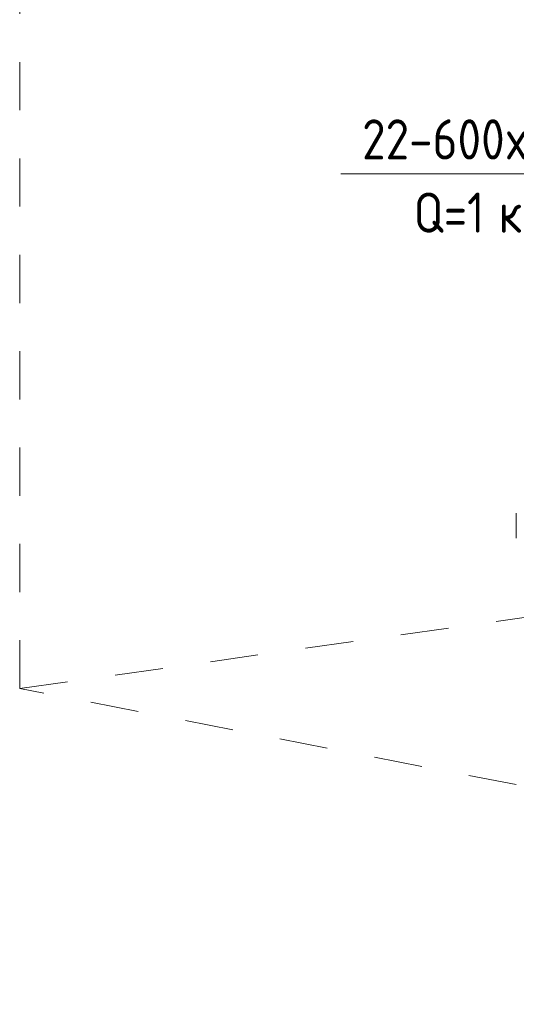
# Model space of a CAD drawing. Header units: millimetres. Extents: x 38570 to 76040, y -5041 to 9267.
# Tile 1 of 169: x 38570 to 40118, y -1733 to 1332. Entities that reach past the tile are written whole.
import ezdxf

# ---------------------------------------------------------------- set-up
doc = ezdxf.new("R2010")
doc.units = ezdxf.units.MM
doc.linetypes.add('ADSK_Скрыто', pattern=[300, 150, -150])
for name, color, linetype, lineweight in [('G-____-____-SYMB', 111, 'ADSK_Скрыто', 20), ('M-EQPM-___-IDEN', 50, 'Continuous', 20), ('P-PIPE-____-OTLN', 3, 'Continuous', 20)]:
    doc.layers.add(name, color=color, linetype=linetype, lineweight=lineweight)
doc.styles.add('GOST Common', font='GOST_Common.ttf', dxfattribs={"width": 0.9, "height": 125})

# ---------------------------------------------------------------- blocks, each defined once
blk = doc.blocks.new('ADSK_M_Оборудование_Отопительный прибор - ADSK_Марка _ ADSK_Тепловая мощность_20-1635446-3D Отопление left')
at = {"layer": 'M-EQPM-___-IDEN'}
blk.add_line((43388.6, 8590.3), (44388.6, 8590.3), dxfattribs=at)

msp = doc.modelspace()

# ---------------------------------------------------------------- linework, layer by layer
at = {"layer": 'G-____-____-SYMB'}
for p, q in [((38570.2, -749.9), (38570.2, 8137.5)), ((38570.2, -749.9), (46618.6, 380)), ((43652.2, -1733.2), (38570.2, -749.9))]:
    msp.add_line(p, q, dxfattribs=at)
at = {"layer": 'P-PIPE-____-OTLN', "color": 5}
msp.add_line((40118, -204.3), (40118, -282.2), dxfattribs=at)

# ---------------------------------------------------------------- block references
at = {"layer": 'M-EQPM-___-IDEN'}
msp.add_blockref('ADSK_M_Оборудование_Отопительный прибор - ADSK_Марка _ ADSK_Тепловая мощность_20-1635446-3D Отопление left', (-3817.2, -7738), dxfattribs=at)

# ---------------------------------------------------------------- texts
at = {"layer": 'M-EQPM-___-IDEN', "lineweight": 9, "char_height": 125, "attachment_point": 1, "style": 'GOST Common', "bg_fill": 3, "box_fill_scale": 1.25, "bg_fill_color": 256, "bg_fill_true_color": 13158600, "bg_fill_transparency": 0}
for s, insert, width in [('22-600x1000', (39637.3, 1022), 1042.595), ('Q=1 ', (39798, 794.1), 321.076)]:
    msp.add_mtext(s, dxfattribs=dict(at, insert=insert, width=width))

# ---------------------------------------------------------------- next in the draw order: texts
at = {"layer": 'M-EQPM-___-IDEN', "lineweight": 9, "insert": (40062.9, 794.1), "char_height": 125, "width": 331.899, "attachment_point": 1, "style": 'GOST Common', "bg_fill": 3, "box_fill_scale": 1.25, "bg_fill_color": 256, "bg_fill_true_color": 13158600, "bg_fill_transparency": 0}
msp.add_mtext('кВт', dxfattribs=at)

doc.saveas('drawing.dxf')
